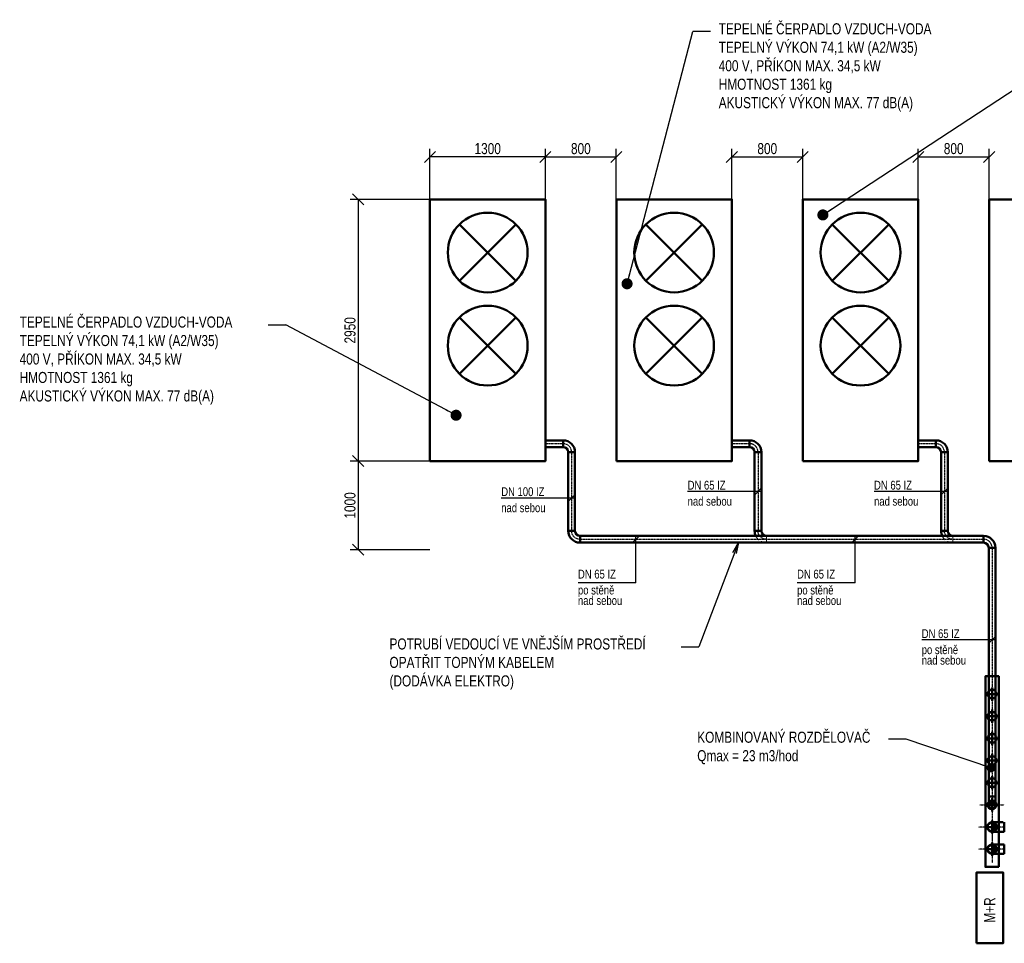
# Model space of a CAD drawing. Header units: millimetres. Extents: x -41968 to 54113, y -9946 to 101810.
# Tile 135 of 174: x -18415 to -7307, y 56389 to 66810. Entities that reach past the tile are written whole.
import ezdxf

# ---------------------------------------------------------------- set-up
doc = ezdxf.new("R2010")
doc.units = ezdxf.units.MM
doc.linetypes.add('DASHDOT', pattern=[1, 0.5, -0.25, 0, -0.25])
doc.linetypes.add('DASHED', pattern=[19.05, 12.7, -6.35])
for name, color, linetype, lineweight in [('UT-armatury', 2, 'Continuous', 50), ('UT-kotle', 1, 'Continuous', 50), ('UT-potrubi', 3, 'Continuous', 50), ('UT-potrubi_zpetne', 3, 'DASHED', 50), ('UT-stoupacky', 2, 'Continuous', 50), ('UT-texty_stredni', 7, 'Continuous', 25)]:
    doc.layers.add(name, color=color, linetype=linetype, lineweight=lineweight)
doc.layers.add('UT-koty', color=7, linetype='Continuous')
doc.layers.add('UT-potrubi_privodni-popis', color=7, linetype='Continuous')
doc.styles.get("Standard").update_dxf_attribs({"font": 'ic-simplex.shx', "width": 0.8})
doc.dimstyles.new('CADKON', dxfattribs={"dimscale": 50, "dimtxt": 2.5, "dimasz": 2.5, "dimexe": 1.8, "dimexo": 0, "dimgap": 0.6, "dimtad": 1, "dimrnd": 10, "dimtxsty": 'Standard', "dimblk1": 'OBLIQUE', "dimblk2": 'OBLIQUE', "dimsah": 1, "dimcen": 2.5, "dimadec": 1, "dimazin": 2, "dimtfac": 1, "dimtdec": 4, "dimtix": 1, "dimtmove": 2, "dimatfit": 3, "dimldrblk": 'OPEN30', "dimfxl": 5, "dimtfill": 1, "dimtolj": 1, "dimarcsym": 0})

# ---------------------------------------------------------------- blocks, each defined once
blk = doc.blocks.new('*U35599')
at = {"color": 0, "linetype": 'ByBlock', "lineweight": -2, "ltscale": 10}
for p, q in [((-75, 0), (75, 0)), ((0, 75), (0, -75))]:
    blk.add_line(p, q, dxfattribs=at)
blk.add_circle((0, 0), 50, dxfattribs=at)
blk = doc.blocks.new('_OBLIQUE')
at = {"color": 0, "linetype": 'ByBlock'}
blk.add_line((-0.5, -0.5), (0.5, 0.5), dxfattribs=at)
blk = doc.blocks.new('*D37192')
at = {"layer": 'Defpoints', "color": 0}
for p in [(-11684, 65262), (-12484, 64783), (-11684, 64783)]:
    blk.add_point(p, dxfattribs=at)
at = {"layer": 'UT-koty', "color": 0, "lineweight": -2, "ltscale": 10}
for p, q in [((-12484, 64783), (-12484, 65352)), ((-11684, 64783), (-11684, 65352)), ((-12484, 65262), (-11684, 65262))]:
    blk.add_line(p, q, dxfattribs=at)
at = {"layer": 'UT-koty', "color": 0, "lineweight": -2, "xscale": 125, "yscale": 125, "zscale": 125, "rotation": 180}
blk.add_blockref('_OBLIQUE', (-12484, 65262), dxfattribs=at)
at = {"layer": 'UT-koty', "color": 0, "lineweight": -2, "xscale": 125, "yscale": 125, "zscale": 125}
blk.add_blockref('_OBLIQUE', (-11684, 65262), dxfattribs=at)
at = {"layer": 'UT-koty', "color": 0, "ltscale": 10, "insert": (-12084, 65355), "char_height": 125, "attachment_point": 5, "bg_fill": 3, "box_fill_scale": 1.1, "bg_fill_color": 256, "bg_fill_true_color": 13158600, "bg_fill_transparency": 0}
blk.add_mtext('\\A1;800', dxfattribs=at)
blk = doc.blocks.new('_Open30')
at = {"color": 0, "lineweight": -2}
for p, q in [((-1, 0.268), (0, 0)), ((0, 0), (-1, -0.268)), ((0, 0), (-1, 0))]:
    blk.add_line(p, q, dxfattribs=at)
blk = doc.blocks.new('*D37193')
at = {"layer": 'Defpoints', "color": 0}
for p in [(-9581, 65262), (-10381, 64783), (-9581, 64783)]:
    blk.add_point(p, dxfattribs=at)
at = {"layer": 'UT-koty', "color": 0, "lineweight": -2, "ltscale": 10}
for p, q in [((-10381, 64783), (-10381, 65352)), ((-9581, 64783), (-9581, 65352)), ((-10381, 65262), (-9581, 65262))]:
    blk.add_line(p, q, dxfattribs=at)
at = {"layer": 'UT-koty', "color": 0, "lineweight": -2, "xscale": 125, "yscale": 125, "zscale": 125, "rotation": 180}
blk.add_blockref('_OBLIQUE', (-10381, 65262), dxfattribs=at)
at = {"layer": 'UT-koty', "color": 0, "lineweight": -2, "xscale": 125, "yscale": 125, "zscale": 125}
blk.add_blockref('_OBLIQUE', (-9581, 65262), dxfattribs=at)
at = {"layer": 'UT-koty', "color": 0, "ltscale": 10, "insert": (-9981, 65355), "char_height": 125, "attachment_point": 5, "bg_fill": 3, "box_fill_scale": 1.1, "bg_fill_color": 256, "bg_fill_true_color": 13158600, "bg_fill_transparency": 0}
blk.add_mtext('\\A1;800', dxfattribs=at)
blk = doc.blocks.new('*D37194')
at = {"layer": 'Defpoints', "color": 0}
for p in [(-7478, 65262), (-8278, 64783), (-7478, 64783)]:
    blk.add_point(p, dxfattribs=at)
at = {"layer": 'UT-koty', "color": 0, "lineweight": -2, "ltscale": 10}
for p, q in [((-8278, 64783), (-8278, 65352)), ((-7478, 64783), (-7478, 65352)), ((-8278, 65262), (-7478, 65262))]:
    blk.add_line(p, q, dxfattribs=at)
at = {"layer": 'UT-koty', "color": 0, "lineweight": -2, "xscale": 125, "yscale": 125, "zscale": 125, "rotation": 180}
blk.add_blockref('_OBLIQUE', (-8278, 65262), dxfattribs=at)
at = {"layer": 'UT-koty', "color": 0, "lineweight": -2, "xscale": 125, "yscale": 125, "zscale": 125}
blk.add_blockref('_OBLIQUE', (-7478, 65262), dxfattribs=at)
at = {"layer": 'UT-koty', "color": 0, "ltscale": 10, "insert": (-7878, 65355), "char_height": 125, "attachment_point": 5, "bg_fill": 3, "box_fill_scale": 1.1, "bg_fill_color": 256, "bg_fill_true_color": 13158600, "bg_fill_transparency": 0}
blk.add_mtext('\\A1;800', dxfattribs=at)
blk = doc.blocks.new('*D37195')
at = {"layer": 'Defpoints', "color": 0}
for p in [(-13787, 64783), (-14596, 61830), (-13787, 61830)]:
    blk.add_point(p, dxfattribs=at)
at = {"layer": 'UT-koty', "color": 0, "lineweight": -2, "ltscale": 10}
for p, q in [((-13787, 64783), (-14686, 64783)), ((-14596, 64783), (-14596, 61830)), ((-13787, 61830), (-14686, 61830))]:
    blk.add_line(p, q, dxfattribs=at)
at = {"layer": 'UT-koty', "color": 0, "lineweight": -2, "xscale": 125, "yscale": 125, "zscale": 125}
for p, rotation in [((-14596, 64783), 90), ((-14596, 61830), 270)]:
    blk.add_blockref('_OBLIQUE', p, dxfattribs=dict(at, rotation=rotation))
at = {"layer": 'UT-koty', "color": 0, "ltscale": 10, "insert": (-14688, 63306), "char_height": 125, "attachment_point": 5, "rotation": 90, "bg_fill": 3, "box_fill_scale": 1.1, "bg_fill_color": 256, "bg_fill_true_color": 13158600, "bg_fill_transparency": 0}
blk.add_mtext('\\A1;2950', dxfattribs=at)
blk = doc.blocks.new('*D37196')
at = {"layer": 'Defpoints', "color": 0}
for p in [(-13787, 65262), (-13787, 64783), (-12484, 64783)]:
    blk.add_point(p, dxfattribs=at)
at = {"layer": 'UT-koty', "color": 0, "lineweight": -2, "ltscale": 10}
for p, q in [((-13787, 64783), (-13787, 65352)), ((-12484, 64783), (-12484, 65352)), ((-12484, 65262), (-13787, 65262))]:
    blk.add_line(p, q, dxfattribs=at)
at = {"layer": 'UT-koty', "color": 0, "lineweight": -2, "xscale": 125, "yscale": 125, "zscale": 125, "rotation": 180}
blk.add_blockref('_OBLIQUE', (-13787, 65262), dxfattribs=at)
at = {"layer": 'UT-koty', "color": 0, "lineweight": -2, "xscale": 125, "yscale": 125, "zscale": 125}
blk.add_blockref('_OBLIQUE', (-12484, 65262), dxfattribs=at)
at = {"layer": 'UT-koty', "color": 0, "ltscale": 10, "insert": (-13135, 65355), "char_height": 125, "attachment_point": 5, "bg_fill": 3, "box_fill_scale": 1.1, "bg_fill_color": 256, "bg_fill_true_color": 13158600, "bg_fill_transparency": 0}
blk.add_mtext('\\A1;1300', dxfattribs=at)
blk = doc.blocks.new('*D37197')
at = {"layer": 'Defpoints', "color": 0}
for p in [(-13787, 61830), (-14596, 60830), (-13787, 60830)]:
    blk.add_point(p, dxfattribs=at)
at = {"layer": 'UT-koty', "color": 0, "lineweight": -2, "ltscale": 10}
for p, q in [((-13787, 61830), (-14686, 61830)), ((-14596, 61830), (-14596, 60830)), ((-13787, 60830), (-14686, 60830))]:
    blk.add_line(p, q, dxfattribs=at)
at = {"layer": 'UT-koty', "color": 0, "lineweight": -2, "xscale": 125, "yscale": 125, "zscale": 125}
for p, rotation in [((-14596, 61830), 90), ((-14596, 60830), 270)]:
    blk.add_blockref('_OBLIQUE', p, dxfattribs=dict(at, rotation=rotation))
at = {"layer": 'UT-koty', "color": 0, "ltscale": 10, "insert": (-14688, 61330), "char_height": 125, "attachment_point": 5, "rotation": 90, "bg_fill": 3, "box_fill_scale": 1.1, "bg_fill_color": 256, "bg_fill_true_color": 13158600, "bg_fill_transparency": 0}
blk.add_mtext('\\A1;1000', dxfattribs=at)
blk = doc.blocks.new('*U37222', base_point=(0, 95))
at = {"color": 0, "linetype": 'ByBlock', "lineweight": -2, "ltscale": 10}
for p, q in [((0, 133), (0, 57)), ((57, 0), (133, 0))]:
    blk.add_line(p, q, dxfattribs=at)
for radius in [133, 57]:
    blk.add_arc((0, 0), radius, 0, 90, dxfattribs=at)
at = {"color": 40, "linetype": 'DASHDOT', "lineweight": 25, "ltscale": 10}
blk.add_arc((0, 0), 95, 0, 90, dxfattribs=at)
blk = doc.blocks.new('*U37223', base_point=(0, 95))
at = {"color": 0, "linetype": 'ByBlock', "lineweight": -2, "ltscale": 10}
for p, q in [((0, 133), (0, 57)), ((57, 0), (133, 0))]:
    blk.add_line(p, q, dxfattribs=at)
for radius in [133, 57]:
    blk.add_arc((0, 0), radius, 0, 90, dxfattribs=at)
at = {"color": 40, "linetype": 'DASHDOT', "lineweight": 25, "ltscale": 10}
blk.add_arc((0, 0), 95, 0, 90, dxfattribs=at)
blk = doc.blocks.new('*U37224', base_point=(0, 95))
at = {"color": 0, "linetype": 'ByBlock', "lineweight": -2, "ltscale": 10}
for p, q in [((0, 133), (0, 57)), ((57, 0), (133, 0))]:
    blk.add_line(p, q, dxfattribs=at)
for radius in [133, 57]:
    blk.add_arc((0, 0), radius, 0, 90, dxfattribs=at)
at = {"color": 40, "linetype": 'DASHDOT', "lineweight": 25, "ltscale": 10}
blk.add_arc((0, 0), 95, 0, 90, dxfattribs=at)
blk = doc.blocks.new('*U37225', base_point=(0, 38))
at = {"color": 40, "linetype": 'DASHDOT', "lineweight": 25, "ltscale": 10}
for p, q in [((95, 176), (95, -100)), ((0, 38), (233, 38))]:
    blk.add_line(p, q, dxfattribs=at)
at = {"color": 0, "linetype": 'ByBlock', "lineweight": -2, "ltscale": 10}
for p, q in [((0, 0), (0, 76)), ((95, 76), (0, 76)), ((0, 0), (95, 0))]:
    blk.add_line(p, q, dxfattribs=at)
blk.add_circle((95, 38), 38, dxfattribs=at)
blk.add_arc((95, 38), 38, 90, 270, dxfattribs=at)
at = {"color": 0, "linetype": 'DASHED', "lineweight": -2, "ltscale": 10}
blk.add_arc((145, 38), 62.8, 142.7652, 217.2348, dxfattribs=at)
blk = doc.blocks.new('*U37230', base_point=(200, 38))
at = {"color": 0, "linetype": 'ByBlock', "lineweight": -2, "ltscale": 10}
for p, q in [((0, 76), (200, 76)), ((0, 76), (0, 0)), ((200, 0), (0, 0)), ((200, 76), (200, 0))]:
    blk.add_line(p, q, dxfattribs=at)
at = {"color": 40, "linetype": 'DASHDOT', "lineweight": 25, "ltscale": 10}
blk.add_line((0, 38), (200, 38), dxfattribs=at)
blk = doc.blocks.new('*U37231', base_point=(4553.6, 38))
at = {"color": 0, "linetype": 'ByBlock', "lineweight": -2, "ltscale": 10}
for p, q in [((0, 76), (4553.6, 76)), ((0, 76), (0, 0)), ((4553.6, 0), (0, 0)), ((4553.6, 76), (4553.6, 0))]:
    blk.add_line(p, q, dxfattribs=at)
at = {"color": 40, "linetype": 'DASHDOT', "lineweight": 25, "ltscale": 10}
blk.add_line((0, 38), (4553.6, 38), dxfattribs=at)
blk = doc.blocks.new('*U37232', base_point=(2806.23, 76))
at = {"color": 0, "linetype": 'ByBlock', "lineweight": -2, "ltscale": 10}
for p, q in [((0, 76), (2806.23, 76)), ((0, 76), (0, 0)), ((2806.23, 0), (0, 0)), ((2806.23, 76), (2806.23, 0))]:
    blk.add_line(p, q, dxfattribs=at)
at = {"color": 40, "linetype": 'DASHDOT', "lineweight": 25, "ltscale": 10}
blk.add_line((0, 38), (2806.23, 38), dxfattribs=at)
blk = doc.blocks.new('*U37233', base_point=(0, 38))
at = {"color": 0, "linetype": 'ByBlock', "lineweight": -2, "ltscale": 10}
for p, q in [((0, 76), (888.29, 76)), ((0, 76), (0, 0)), ((888.29, 0), (0, 0)), ((888.29, 76), (888.29, 0))]:
    blk.add_line(p, q, dxfattribs=at)
at = {"color": 40, "linetype": 'DASHDOT', "lineweight": 25, "ltscale": 10}
blk.add_line((0, 38), (888.29, 38), dxfattribs=at)
blk = doc.blocks.new('*U37245', base_point=(0, 95))
at = {"color": 0, "linetype": 'ByBlock', "lineweight": -2, "ltscale": 10}
blk.add_line((0, 133), (0, 57), dxfattribs=at)
at = {"color": 40, "linetype": 'DASHED', "lineweight": 18, "ltscale": 5}
blk.add_line((57, 0), (133, 0), dxfattribs=at)
at = {"color": 0, "linetype": 'ByBlock', "lineweight": -2, "ltscale": 10}
for radius, start in [(133, 64.6231), (57, 0)]:
    blk.add_arc((0, 0), radius, start, 90, dxfattribs=at)
at = {"color": 40, "linetype": 'DASHED', "lineweight": 18, "ltscale": 5}
blk.add_arc((0, 0), 133, 0, 64.6231, dxfattribs=at)
at = {"color": 40, "linetype": 'DASHDOT', "lineweight": 25, "ltscale": 10}
blk.add_arc((0, 0), 95, 0, 90, dxfattribs=at)
blk = doc.blocks.new('*U37246', base_point=(0, 95))
at = {"color": 0, "linetype": 'ByBlock', "lineweight": -2, "ltscale": 10}
blk.add_line((0, 133), (0, 57), dxfattribs=at)
at = {"color": 40, "linetype": 'DASHED', "lineweight": 18, "ltscale": 5}
blk.add_line((57, 0), (133, 0), dxfattribs=at)
at = {"color": 0, "linetype": 'ByBlock', "lineweight": -2, "ltscale": 10}
for radius, start in [(133, 64.6231), (57, 0)]:
    blk.add_arc((0, 0), radius, start, 90, dxfattribs=at)
at = {"color": 40, "linetype": 'DASHED', "lineweight": 18, "ltscale": 5}
blk.add_arc((0, 0), 133, 0, 64.6231, dxfattribs=at)
at = {"color": 40, "linetype": 'DASHDOT', "lineweight": 25, "ltscale": 10}
blk.add_arc((0, 0), 95, 0, 90, dxfattribs=at)
blk = doc.blocks.new('*U37254', base_point=(0, 54))
at = {"color": 40, "linetype": 'DASHDOT', "lineweight": 25, "ltscale": 10}
for p, q in [((138, 208), (138, -100)), ((0, 54), (292, 54))]:
    blk.add_line(p, q, dxfattribs=at)
at = {"color": 0, "linetype": 'ByBlock', "lineweight": -2, "ltscale": 10}
for p, q in [((0, 0), (0, 108)), ((138, 108), (0, 108)), ((0, 0), (138, 0))]:
    blk.add_line(p, q, dxfattribs=at)
blk.add_circle((138, 54), 54, dxfattribs=at)
blk.add_arc((138, 54), 54, 90, 270, dxfattribs=at)
at = {"color": 0, "linetype": 'DASHED', "lineweight": -2, "ltscale": 10}
blk.add_arc((188, 54), 73.6, 132.7974, 227.2026, dxfattribs=at)
blk = doc.blocks.new('*U37271', base_point=(0, 54))
at = {"color": 40, "linetype": 'DASHDOT', "lineweight": 25, "ltscale": 10}
for p, q in [((138, 208), (138, -100)), ((0, 54), (292, 54))]:
    blk.add_line(p, q, dxfattribs=at)
at = {"color": 0, "linetype": 'ByBlock', "lineweight": -2, "ltscale": 10}
for p, q in [((0, 0), (0, 108)), ((138, 108), (0, 108)), ((0, 0), (138, 0))]:
    blk.add_line(p, q, dxfattribs=at)
blk.add_circle((138, 54), 54, dxfattribs=at)
blk.add_arc((138, 54), 54, 90, 270, dxfattribs=at)
at = {"color": 0, "linetype": 'DASHED', "lineweight": -2, "ltscale": 10}
blk.add_arc((188, 54), 73.6, 132.7974, 227.2026, dxfattribs=at)

msp = doc.modelspace()

# ---------------------------------------------------------------- linework, layer by layer
at = {"layer": 'UT-armatury', "ltscale": 10}
msp.add_lwpolyline([(-7620, 56389.475), (-7320, 56389.475), (-7320, 57189.475), (-7620, 57189.475)], close=True, dxfattribs=at)
at = {"layer": 'UT-kotle', "ltscale": 10}
for points in [[(-13786.601, 61830), (-12483.601, 61830), (-12483.601, 64783), (-13786.601, 64783)], [(-11683.601, 61830), (-10380.601, 61830), (-10380.601, 64783), (-11683.601, 64783)], [(-9580.601, 61830), (-8277.601, 61830), (-8277.601, 64783), (-9580.601, 64783)], [(-7477.601, 61830), (-6174.601, 61830), (-6174.601, 64783), (-7477.601, 64783)], [(-7370, 57251.765), (-7520, 57251.765), (-7520, 59401.765), (-7370, 59401.765)]]:
    msp.add_lwpolyline(points, close=True, dxfattribs=at)
for points in [[(-12816.903, 63864.802), (-13453.299, 64501.198)], [(-12816.903, 64501.198), (-13453.299, 63864.802)], [(-10713.903, 63864.802), (-11350.299, 64501.198)], [(-10713.903, 64501.198), (-11350.299, 63864.802)], [(-8610.903, 63864.802), (-9247.299, 64501.198)], [(-8610.903, 64501.198), (-9247.299, 63864.802)], [(-12816.903, 62814.802), (-13453.299, 63451.198)], [(-12816.903, 63451.198), (-13453.299, 62814.802)], [(-10713.903, 62814.802), (-11350.299, 63451.198)], [(-10713.903, 63451.198), (-11350.299, 62814.802)], [(-8610.903, 62814.802), (-9247.299, 63451.198)], [(-8610.903, 63451.198), (-9247.299, 62814.802)]]:
    msp.add_lwpolyline(points, dxfattribs=at)
for centre in [(-13135.101, 64183), (-11032.101, 64183), (-8929.101, 64183), (-13135.101, 63133), (-11032.101, 63133), (-8929.101, 63133)]:
    msp.add_circle(centre, 450, dxfattribs=at)
at = {"layer": 'UT-potrubi_privodni-popis', "color": 2, "ltscale": 10}
for p, q in [((-12144.403, 61457.883), (-12232.791, 61369.495)), ((-10060.601, 61487.148), (-10879.411, 61487.148)), ((-10041.407, 61531.342), (-10129.795, 61442.954)), ((-7957.601, 61487.148), (-8776.411, 61487.148)), ((-7938.407, 61531.342), (-8026.795, 61442.954)), ((-12163.597, 61413.689), (-12982.406, 61413.689)), ((-11507.629, 60903.806), (-11419.241, 60992.194)), ((-9035.533, 60903.806), (-8947.145, 60992.194)), ((-11463.435, 60455.174), (-11463.435, 60973)), ((-8991.339, 60455.174), (-8991.339, 60973)), ((-11463.435, 60455.174), (-12115.616, 60455.174)), ((-8991.339, 60455.174), (-9643.521, 60455.174)), ((-7420, 59811.971), (-8238.81, 59811.971)), ((-7400.806, 59856.165), (-7489.194, 59767.776))]:
    msp.add_line(p, q, dxfattribs=at)
at = {"layer": 'UT-texty_stredni', "ltscale": 10}
for p, q in [((-10622.331, 66675.98), (-10822.331, 66675.98)), ((-15610.985, 63367.166), (-15410.985, 63367.166)), ((-10952.879, 59735.511), (-10752.879, 59735.511)), ((-8412.703, 58690.993), (-8612.703, 58690.993))]:
    msp.add_line(p, q, dxfattribs=at)

# ---------------------------------------------------------------- block references
at = {"layer": 'UT-potrubi', "ltscale": 10}
for name, p, rotation in [('*U37230', (-12483.597, 62026.293), 180), ('*U37230', (-10380.601, 62026.293), 180), ('*U37230', (-8277.601, 62026.293), 180), ('*U37233', (-12188.597, 61931.293), 270), ('*U37233', (-10085.601, 61931.293), 270), ('*U37233', (-7982.601, 61931.293), 270), ('*U37231', (-7539.997, 60948), 360), ('*U37232', (-7407, 58046.77), 270)]:
    msp.add_blockref(name, p, dxfattribs=dict(at, rotation=rotation))
for name, p in [('*U37222', (-12283.597, 62026.293)), ('*U37222', (-10180.601, 62026.293)), ('*U37222', (-8077.601, 62026.293)), ('*U37224', (-7540, 60948))]:
    msp.add_blockref(name, p, dxfattribs=at)
at = {"layer": 'UT-potrubi', "ltscale": 10, "xscale": -1}
for name, p, rotation in [('*U37223', (-12188.597, 61043), 89.99999999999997), ('*U37245', (-10085.601, 61043), 89.99999999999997), ('*U37246', (-7982.601, 61043), 89.99999999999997), ('*U37225', (-7445, 58046.765), 90)]:
    msp.add_blockref(name, p, dxfattribs=dict(at, rotation=rotation))
msp.add_blockref('*U37254', (-7307, 57451.765), dxfattribs=at)
at = {"layer": 'UT-potrubi_zpetne', "ltscale": 10, "xscale": -1}
msp.add_blockref('*U37271', (-7307, 57701.765), dxfattribs=at)
at = {"layer": 'UT-stoupacky', "ltscale": 10, "xscale": -1, "rotation": 180.0000000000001}
for p in [(-7445, 59201.765), (-7445, 58951.765), (-7445, 58701.765), (-7445, 58451.765), (-7445, 58201.765), (-7445, 57951.765), (-7445, 57701.765), (-7445, 57451.765)]:
    msp.add_blockref('*U35599', p, dxfattribs=at)

# ---------------------------------------------------------------- texts
at = {"layer": 'UT-potrubi_privodni-popis', "ltscale": 10, "width": 0.8}
for s, p in [('nad sebou', (-10879.411, 61327.122)), ('nad sebou', (-8776.411, 61327.122)), ('nad sebou', (-12982.406, 61253.663)), ('DN 65 IZ', (-12116.723, 60505.174)), ('DN 65 IZ', (-9644.627, 60505.174)), ('po stěně', (-12116.723, 60325.148)), ('po stěně', (-9644.627, 60325.148)), ('nad sebou', (-12116.723, 60206.847)), ('nad sebou', (-9644.627, 60206.847)), ('po stěně', (-8238.81, 59651.945)), ('nad sebou', (-8238.81, 59533.643))]:
    msp.add_text(s, height=100, dxfattribs=at).set_placement(p)
at = {"layer": 'UT-potrubi_privodni-popis', "ltscale": 10, "insert": (-12982.406, 61433.689), "char_height": 100, "attachment_point": 7}
msp.add_mtext('DN 100 IZ', dxfattribs=at)
at = {"layer": 'UT-potrubi_privodni-popis', "ltscale": 10, "char_height": 100, "width": 605.81429, "attachment_point": 7}
for insert in [(-10879.411, 61507.148), (-8776.411, 61507.148), (-8238.81, 59831.971)]:
    msp.add_mtext('DN 65 IZ', dxfattribs=dict(at, insert=insert))
at = {"layer": 'UT-texty_stredni', "ltscale": 10, "width": 0.8}
msp.add_text('M+R', height=125, rotation=90, dxfattribs=at).set_placement((-7409.628, 56622.043))
at = {"layer": 'UT-texty_stredni', "ltscale": 10, "char_height": 125, "attachment_point": 1}
for s, insert, width in [('TEPELNÉ ČERPADLO VZDUCH-VODA\\PTEPELNÝ VÝKON 74,1 kW (A2/W35)\\P400 V, PŘÍKON MAX. 34,5 kW\\PHMOTNOST 1361 kg\\PAKUSTICKÝ VÝKON MAX. 77 dB(A)', (-10528.937, 66770.05), 2931.26722), ('TEPELNÉ ČERPADLO VZDUCH-VODA\\PTEPELNÝ VÝKON 74,1 kW (A2/W35)\\P400 V, PŘÍKON MAX. 34,5 kW\\PHMOTNOST 1361 kg\\PAKUSTICKÝ VÝKON MAX. 77 dB(A)', (-18415.348, 63461.236), 2931.26722), ('POTRUBÍ VEDOUCÍ VE VNĚJŠÍM PROSTŘEDÍ OPATŘIT TOPNÝM KABELEM\\P(DODÁVKA ELEKTRO)', (-14242.906, 59829.581), 3349.05438), ('KOMBINOVANÝ ROZDĚLOVAČ\\PQmax = 23 m3/hod', (-10771.35, 58777.302), 2173.34807)]:
    msp.add_mtext(s, dxfattribs=dict(at, insert=insert, width=width))

# ---------------------------------------------------------------- leaders
at = {"layer": 'UT-texty_stredni', "ltscale": 10}
for points, override in [([(-10306.177, 60910), (-10752.879, 59735.511)], {"dimscale": 1, "dimasz": 125, "dimtih": 0, "dimtoh": 0, "dimrnd": 0, "dimclrd": 0, "dimtix": 0, "dimtofl": 0, "dimldrblk": 'Open'}), ([(-7457.454, 58369.378), (-8412.703, 58690.993)], {"dimscale": 1, "dimasz": 100, "dimtih": 0, "dimtoh": 0, "dimrnd": 0, "dimclrd": 0, "dimtix": 0, "dimtofl": 0, "dimldrblk": 'Dot'})]:
    msp.add_leader(points, dimstyle='CADKON', override=override, dxfattribs=at)

# ---------------------------------------------------------------- next in the draw order: dimensions: what is measured, and where the dimension line sits
at = {"layer": 'UT-koty', "ltscale": 10}
for base, p1, p2, picture, middle in [((-11683.601, 65262.28), (-12483.601, 64783), (-11683.601, 64783), '*D37192', (-12083.601, 65354.78)), ((-9580.601, 65262.28), (-10380.601, 64783), (-9580.601, 64783), '*D37193', (-9980.601, 65354.78)), ((-7477.601, 65262.28), (-8277.601, 64783), (-7477.601, 64783), '*D37194', (-7877.601, 65354.78))]:
    dim = msp.add_linear_dim(base=base, p1=p1, p2=p2, dimstyle='CADKON', dxfattribs=at)
    dim.commit()
    dim.dimension.update_dxf_attribs({"geometry": picture, "text_midpoint": middle})
dim = msp.add_linear_dim(base=(-14595.74, 61830), p1=(-13786.601, 64783), p2=(-13786.601, 61830), angle=90, dimstyle='CADKON', dxfattribs=at)
dim.commit()
dim.dimension.update_dxf_attribs({"geometry": '*D37195', "text_midpoint": (-14688.24, 63306.5)})

# ---------------------------------------------------------------- next in the draw order: dimensions: what is measured, and where the dimension line sits
dim = msp.add_linear_dim(base=(-13786.601, 65262.28), p1=(-12483.601, 64783), p2=(-13786.601, 64783), dimstyle='CADKON', dxfattribs=at)
dim.commit()
dim.dimension.update_dxf_attribs({"geometry": '*D37196', "text_midpoint": (-13135.101, 65354.78)})
dim = msp.add_linear_dim(base=(-14595.74, 60830), p1=(-13786.601, 61830), p2=(-13786.601, 60830), angle=90, dimstyle='CADKON', dxfattribs=at)
dim.commit()
dim.dimension.update_dxf_attribs({"geometry": '*D37197', "text_midpoint": (-14688.24, 61330)})

# ---------------------------------------------------------------- next in the draw order: leaders
at = {"layer": 'UT-texty_stredni', "ltscale": 10}
for points in [[(-11562.914, 63830.874), (-10822.331, 66675.98)], [(-9353.848, 64607.747), (-6504.81, 66478.513)], [(-13491.892, 62347.516), (-15410.985, 63367.166)]]:
    msp.add_leader(points, dimstyle='CADKON', override={"dimscale": 1, "dimasz": 125, "dimtih": 0, "dimtoh": 0, "dimrnd": 0, "dimclrd": 0, "dimtix": 0, "dimtofl": 0, "dimldrblk": 'Dot'}, dxfattribs=at)

doc.saveas('drawing.dxf')
